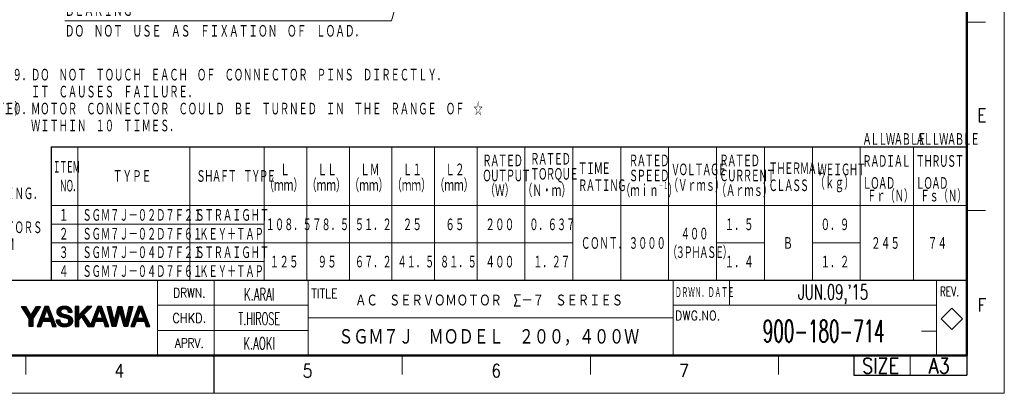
# Model space of a CAD drawing. Header units: millimetres. Extents: x 0 to 594, y 0 to 420.
# Tile 63 of 118: x 224 to 594, y 0 to 140. Entities that reach past the tile are written whole.
import ezdxf

# ---------------------------------------------------------------- set-up
doc = ezdxf.new("R2010")
doc.units = ezdxf.units.MM
doc.header["$LTSCALE"] = 0.257233
doc.layers.add('NoLayerName_001', color=7, linetype='Continuous')
doc.styles.get("Standard").update_dxf_attribs({"font": 'txt', "bigfont": 'extfont2'})

# ---------------------------------------------------------------- blocks, each defined once
blk = doc.blocks.new('DIM_0002')
at = {"color": 3, "linetype": 'Continuous', "lineweight": 13}
for points in [[(116.22, 49.37), (132.82, 41.43), (122.75, 6.36), (0, 6.36)], [(117.89, 47.94), (116.22, 49.37), (118.38, 48.97)]]:
    blk.add_lwpolyline(points, dxfattribs=at)
at = {"color": 3, "linetype": 'Continuous', "lineweight": 13, "width": 0.666667}
for s, height, p in [('ＢＥＡＲＩＮＧ', 4.95, (0, 7.78)), ('ＤＯ\u3000ＮＯＴ\u3000ＵＳＥ\u3000ＡＳ\u3000ＦＩＸＡＴＩＯＮ\u3000ＯＦ\u3000ＬＯＡＤ．', 4.9498, (0, 0))]:
    blk.add_text(s, height=height, dxfattribs=at).set_placement(p)
blk = doc.blocks.new('JZB_0004')
at = {"layer": 'NoLayerName_001', "color": 3, "lineweight": 13}
for s, insert, char_height, attachment_point in [('\\A1;\\W0.6000;K.ARAI', (84.82, 14.64), 3.27, 5), ("\\A1;\\W0.6383;JUN.09,'15", (237.32, 14.64), 4, 5), ('\\A1;\\W0.8333;ＡＣ\u3000ＳＥＲＶＯＭＯＴＯＲ\u3000Σ－７\u3000ＳＥＲＩＥＳ', (110.32, 13.01), 3.27, 4), ('\\A1;\\W0.5714;T.HIROSE', (84.82, 8.14), 3.27, 5), ('\\A1;\\W0.5593;900-180-714', (234.82, 4.89), 5.82, 5), ('\\A1;\\W0.8333;ＳＧＭ７Ｊ\u3000ＭＯＤＥＬ\u3000２００，４００Ｗ', (145.82, 3.26), 4.36, 5), ('\\A1;\\W0.7500;1', (0.82, 1.64), 3.27, 5), ('\\A1;\\W0.6818;√2', (6.82, 1.64), 3.27, 5), ('\\A1;\\W0.6000;K.AOKI', (84.82, 1.64), 3.27, 5)]:
    blk.add_mtext(s, dxfattribs=dict(at, insert=insert, char_height=char_height, attachment_point=attachment_point))

msp = doc.modelspace()

# ---------------------------------------------------------------- linework, layer by layer
at = {"layer": 'NoLayerName_001', "color": 7, "linetype": 'Continuous', "lineweight": 13}
for p, q in [((593.9754, 0), (593.9754, 420.0255)), ((490.7368, 32.9986), (490.7368, 42.4268)), ((574.2398, 31.9874), (570.2398, 27.9874)), ((578.2399, 27.9874), (574.2398, 31.9874)), ((570.2398, 27.9874), (574.2398, 23.9874)), ((574.2398, 23.9874), (578.2399, 27.9874)), ((558.6197, 14.1423), (558.6197, 6.774)), ((593.9754, 0), (0, 0))]:
    msp.add_line(p, q, dxfattribs=at)
at = {"layer": 'NoLayerName_001', "color": 7, "linetype": 'Continuous', "lineweight": 50}
for p, q in [((579.8331, 405.8832), (579.8331, 14.1423)), ((579.8331, 14.1423), (35.3557, 14.1423))]:
    msp.add_line(p, q, dxfattribs=at)
at = {"layer": 'NoLayerName_001', "color": 2, "linetype": 'Continuous', "lineweight": 13}
for p, q in [((579.8331, 139.3014), (586.9043, 139.3014)), ((245.8331, 92.4268), (245.8331, 56.4268)), ((287.8331, 92.4268), (287.8331, 42.4268)), ((315.8331, 92.4268), (315.8331, 42.4268)), ((331.8331, 92.4268), (331.8331, 42.4268)), ((347.8331, 92.4268), (347.8331, 42.4268)), ((363.8331, 92.4268), (363.8331, 42.4268)), ((379.8331, 92.4268), (379.8331, 42.4268)), ((395.8331, 92.4268), (395.8331, 42.4268)), ((413.8331, 92.4268), (413.8331, 42.4268)), ((431.8331, 92.4268), (431.8331, 42.4268)), ((449.8331, 92.4268), (449.8331, 42.4268)), ((467.8331, 92.4268), (467.8331, 42.4268)), ((485.8331, 92.4268), (485.8331, 42.4268)), ((503.8331, 92.4268), (503.8331, 42.4268)), ((521.8331, 92.4268), (521.8331, 42.4268)), ((539.8331, 92.4268), (539.8331, 42.4268)), ((559.8331, 92.4268), (559.8331, 42.4268)), ((245.8331, 75.4268), (245.8331, 42.4268)), ((235.8331, 70.4268), (579.8331, 70.4268)), ((586.9043, 68.59), (579.8331, 68.59)), ((235.8331, 63.4268), (315.8331, 63.4268)), ((235.8331, 56.4268), (431.8331, 56.4268)), ((485.8331, 56.4268), (503.8331, 56.4268)), ((521.8331, 56.4268), (539.8331, 56.4268)), ((235.8331, 49.4268), (315.8331, 49.4268)), ((275.7743, 42.4268), (275.7743, 14.1423)), ((296.9877, 14.1423), (296.9877, 42.4268)), ((332.3434, 14.1423), (332.3434, 42.4268)), ((469.5234, 42.4268), (469.5234, 14.1423)), ((568.5193, 14.1423), (568.5193, 42.4268)), ((568.5193, 42.1297), (568.5193, 14.1423)), ((332.3434, 32.9986), (275.7743, 32.9986)), ((469.5234, 32.9986), (568.5193, 32.9986)), ((469.5234, 28.2845), (332.3434, 28.2845)), ((332.3434, 23.5734), (275.7743, 23.5734)), ((568.5193, 23.2734), (562.8624, 23.2734)), ((226.2763, 14.1423), (226.2763, 7.0711)), ((367.6991, 14.1423), (367.6991, 7.0711)), ((438.4104, 14.1423), (438.4104, 7.0711)), ((509.1218, 14.1423), (509.1218, 7.0711))]:
    msp.add_line(p, q, dxfattribs=at)
at = {"layer": 'NoLayerName_001', "color": 7, "linetype": 'Continuous', "lineweight": 25}
for p, q in [((235.8331, 92.4268), (235.8331, 42.4268)), ((235.8331, 92.4268), (579.8331, 92.4268)), ((35.3557, 42.4268), (579.8331, 42.4268)), ((224.638, 32.527), (226.1547, 32.527)), ((227.5509, 28.0202), (224.638, 32.527)), ((224.6863, 32.4523), (224.7611, 32.527)), ((224.8041, 32.2701), (225.0611, 32.527)), ((224.9219, 32.0878), (225.3611, 32.527)), ((225.0397, 31.9056), (225.6611, 32.527)), ((225.1574, 31.7234), (225.9611, 32.527)), ((225.2752, 31.5412), (226.195, 32.4609)), ((225.393, 31.3589), (226.3085, 32.2745)), ((225.5108, 31.1767), (226.422, 32.088)), ((225.6285, 30.9945), (226.5356, 31.9015)), ((225.7463, 30.8123), (226.6491, 31.7151)), ((225.8641, 30.63), (226.7626, 31.5286)), ((225.9819, 30.4478), (226.8762, 31.3421)), ((226.0997, 30.2656), (226.9897, 31.1557)), ((226.1547, 32.527), (228.1784, 29.2034)), ((226.2174, 30.0834), (227.1032, 30.9692)), ((226.3352, 29.9011), (227.2168, 30.7827)), ((226.453, 29.7189), (227.3303, 30.5962)), ((226.5708, 29.5367), (227.4439, 30.4098)), ((226.6885, 29.3545), (227.5574, 30.2233)), ((226.8063, 29.1722), (227.6709, 30.0368)), ((226.9241, 28.99), (227.7845, 29.8504)), ((227.0419, 28.8078), (227.898, 29.6639)), ((227.3952, 28.2611), (231.6596, 32.5255)), ((227.513, 28.0789), (231.3065, 31.8724)), ((227.5509, 27.8168), (230.777, 31.0429)), ((227.5509, 27.5168), (230.2475, 30.2134)), ((228.1784, 29.2034), (230.2116, 32.5263)), ((228.4005, 29.5664), (231.3597, 32.5257)), ((231.7234, 32.5254), (228.8502, 28.0244)), ((228.8735, 30.3394), (231.0599, 32.5258)), ((229.3464, 31.1123), (230.7601, 32.526)), ((229.8194, 31.8853), (230.4603, 32.5262)), ((230.2116, 32.5263), (231.7234, 32.5254)), ((233.4107, 32.5254), (230.5482, 25.1121)), ((231.6816, 28.0474), (233.6552, 30.0211)), ((231.8703, 28.5361), (233.8194, 30.4853)), ((232.059, 29.0249), (233.9837, 30.9495)), ((232.2477, 29.5136), (234.9239, 32.1897)), ((232.4364, 30.0023), (234.8403, 32.4061)), ((232.6251, 30.491), (234.6596, 32.5255)), ((232.8138, 30.9797), (234.3596, 32.5255)), ((232.9629, 28.064), (234.0891, 31.2476)), ((233.0025, 31.4684), (234.0596, 32.5255)), ((233.1912, 31.9571), (233.7596, 32.5255)), ((233.3799, 32.4458), (233.4596, 32.5254)), ((234.7941, 32.5255), (233.4107, 32.5254)), ((234.0891, 31.2476), (234.1159, 31.2476)), ((234.1159, 31.2476), (235.2375, 28.064)), ((234.1591, 31.125), (235.0075, 31.9733)), ((234.2373, 30.9032), (235.0911, 31.7569)), ((234.3154, 30.6813), (235.1747, 31.5406)), ((234.3936, 30.4595), (235.2583, 31.3242)), ((234.4718, 30.2376), (235.3419, 31.1078)), ((234.5499, 30.0158), (235.4255, 30.8914)), ((234.6281, 29.7939), (235.5091, 30.675)), ((234.7062, 29.5721), (235.5927, 30.4586)), ((234.7844, 29.3502), (235.6763, 30.2422)), ((237.6581, 25.113), (234.7941, 32.5255)), ((234.8625, 29.1284), (235.7599, 30.0258)), ((234.9407, 28.9065), (235.8435, 29.8094)), ((238.0251, 30.4909), (240.2076, 32.6734)), ((238.0403, 30.8061), (239.8367, 32.6025)), ((238.0515, 30.2173), (240.5279, 32.6937)), ((238.1136, 29.9794), (240.8389, 32.7047)), ((238.1345, 31.2003), (239.4041, 32.4699)), ((238.19, 29.7559), (239.3611, 30.927)), ((238.2974, 29.5632), (239.3181, 30.5839)), ((238.4233, 29.3891), (239.3712, 30.337)), ((238.564, 29.2298), (239.4852, 30.151)), ((238.7301, 29.0959), (239.6399, 30.0057)), ((238.9012, 28.967), (239.8269, 29.8927)), ((239.0991, 28.8649), (240.0296, 29.7954)), ((239.2971, 28.7629), (240.249, 29.7148)), ((239.5193, 28.6851), (240.481, 29.6468)), ((239.957, 31.5228), (241.1186, 32.6844)), ((240.3431, 31.609), (241.3893, 32.6551)), ((240.6754, 31.6412), (241.6355, 32.6013)), ((240.967, 31.6328), (241.8676, 32.5334)), ((241.2202, 31.586), (242.0846, 32.4504)), ((241.4528, 31.5186), (242.2909, 32.3567)), ((241.6567, 31.4225), (242.4791, 32.2449)), ((241.8293, 31.2951), (242.6605, 32.1263)), ((241.9808, 31.1466), (242.8211, 31.9869)), ((242.1069, 30.9727), (242.9769, 31.8427)), ((242.192, 30.7578), (243.1094, 31.6752)), ((242.2434, 30.5092), (243.2367, 31.5025)), ((242.364, 30.3298), (243.339, 31.3048)), ((242.6636, 30.3294), (243.4314, 31.0972)), ((242.9632, 30.329), (243.4993, 30.865)), ((243.2628, 30.3285), (243.5441, 30.6098)), ((243.5623, 30.3281), (243.5698, 30.3355)), ((246.124, 32.5256), (244.8237, 32.5256)), ((244.8237, 32.5256), (244.8237, 25.112)), ((244.8237, 32.4895), (244.8598, 32.5256)), ((244.8237, 32.1895), (245.1598, 32.5256)), ((244.8237, 31.8895), (245.4598, 32.5256)), ((244.8237, 31.5895), (245.7598, 32.5256)), ((244.8237, 31.2895), (246.0598, 32.5256)), ((244.8237, 27.9894), (249.3598, 32.5256)), ((244.8237, 27.6894), (249.6598, 32.5256)), ((244.8237, 27.3894), (249.9598, 32.5256)), ((244.8237, 27.0894), (250.2598, 32.5256)), ((244.8237, 26.7894), (250.5598, 32.5256)), ((244.8237, 26.4894), (250.8598, 32.5256)), ((244.8237, 30.9895), (246.124, 32.2898)), ((244.8237, 30.6895), (246.124, 31.9898)), ((244.8237, 30.3895), (246.124, 31.6898)), ((244.8237, 30.0895), (246.124, 31.3898)), ((244.8237, 29.7895), (246.124, 31.0898)), ((244.8237, 29.4895), (246.124, 30.7898)), ((244.8237, 29.1895), (246.124, 30.4898)), ((244.8237, 28.8895), (246.124, 30.1897)), ((244.8237, 28.5894), (246.124, 29.8897)), ((246.124, 29.3208), (246.124, 32.5256)), ((249.3082, 32.5256), (246.124, 29.3208)), ((248.0573, 29.5366), (251.0282, 32.5256)), ((251.0282, 32.5256), (249.3082, 32.5256)), ((253.2521, 32.5254), (250.6674, 25.832)), ((251.3601, 27.6257), (253.3548, 29.6205)), ((251.5488, 28.1145), (253.5191, 30.0848)), ((251.7375, 28.6032), (253.6834, 30.549)), ((251.9262, 29.0919), (253.8476, 31.0133)), ((252.115, 29.5806), (254.7537, 32.2194)), ((252.3037, 30.0694), (254.6701, 32.4358)), ((252.4924, 30.5581), (254.4598, 32.5255)), ((252.6811, 31.0468), (254.1598, 32.5255)), ((252.8041, 28.064), (253.9305, 31.2476)), ((252.8699, 31.5356), (253.8598, 32.5255)), ((253.0586, 32.0243), (253.5598, 32.5255)), ((253.2473, 32.513), (253.2597, 32.5254)), ((254.6354, 32.5255), (253.2521, 32.5254)), ((253.9305, 31.2476), (253.9573, 31.2476)), ((253.9573, 31.2476), (255.0789, 28.064)), ((253.9898, 31.1554), (254.8373, 32.003)), ((254.0679, 30.9336), (254.9209, 31.7866)), ((254.1461, 30.7118), (255.0045, 31.5702)), ((254.2242, 30.4899), (255.0881, 31.3538)), ((254.3024, 30.2681), (255.1717, 31.1374)), ((254.3806, 30.0462), (255.2554, 30.921)), ((254.4587, 29.8244), (255.339, 30.7046)), ((254.5369, 29.6025), (255.4226, 30.4882)), ((254.615, 29.3807), (255.5062, 30.2718)), ((257.4994, 25.113), (254.6354, 32.5255)), ((254.6932, 29.1589), (255.5898, 30.0554)), ((254.7714, 28.937), (255.6734, 29.839)), ((254.8495, 28.7152), (255.757, 29.6227)), ((256.7889, 32.5256), (258.1186, 32.5256)), ((258.7541, 25.1121), (256.7889, 32.5256)), ((256.8038, 32.4695), (256.8599, 32.5256)), ((256.8667, 32.2323), (257.1599, 32.5256)), ((256.9295, 31.9952), (257.4599, 32.5256)), ((256.9924, 31.758), (257.7599, 32.5256)), ((257.0552, 31.5209), (258.0599, 32.5256)), ((257.1181, 31.2838), (258.165, 32.3306)), ((257.181, 31.0466), (258.2226, 32.0883)), ((257.2438, 30.8095), (258.2803, 31.8459)), ((257.3067, 30.5723), (258.3379, 31.6036)), ((257.3696, 30.3352), (258.3956, 31.3612)), ((257.4324, 30.0981), (258.4532, 31.1188)), ((257.4953, 29.8609), (258.5109, 30.8765)), ((257.5581, 29.6238), (258.5685, 30.6341)), ((257.621, 29.3866), (258.6261, 30.3918)), ((257.6839, 29.1495), (258.6838, 30.1494)), ((257.7467, 28.9124), (258.7414, 29.9071)), ((257.8096, 28.6752), (258.7991, 29.6647)), ((258.1186, 32.5256), (259.4667, 26.8577)), ((259.4884, 26.8577), (260.9669, 32.5256)), ((259.8753, 28.3409), (261.3598, 29.8254)), ((259.9812, 28.7468), (261.47, 30.2356)), ((260.0871, 29.1527), (261.5802, 30.6459)), ((261.6168, 30.782), (260.0936, 25.1121)), ((260.1929, 29.5585), (262.4689, 31.8346)), ((260.2988, 29.9644), (262.4071, 32.0727)), ((260.4047, 30.3703), (262.3452, 32.3108)), ((260.5105, 30.7762), (262.26, 32.5256)), ((260.6164, 31.182), (261.96, 32.5256)), ((260.7223, 31.5879), (261.66, 32.5256)), ((260.8282, 31.9938), (261.36, 32.5256)), ((260.934, 32.3997), (261.06, 32.5256)), ((260.9669, 32.5256), (262.2893, 32.5256)), ((261.6385, 30.782), (261.6168, 30.782)), ((263.1434, 25.1121), (261.6385, 30.782)), ((261.6548, 30.7204), (262.5308, 31.5965)), ((261.7177, 30.4833), (262.5927, 31.3583)), ((261.7807, 30.2463), (262.6546, 31.1202)), ((261.8436, 30.0092), (262.7165, 30.8821)), ((261.9065, 29.7721), (262.7784, 30.644)), ((261.9695, 29.535), (262.8403, 30.4059)), ((262.0324, 29.298), (262.9022, 30.1678)), ((262.0953, 29.0609), (262.9641, 29.9297)), ((262.1582, 28.8238), (263.026, 29.6916)), ((262.2893, 32.5256), (263.7627, 26.8577)), ((263.7892, 26.8594), (265.1337, 32.5256)), ((264.0677, 28.0333), (265.7055, 29.671)), ((264.1611, 28.4266), (265.8145, 30.0801)), ((264.2544, 28.82), (265.9236, 30.4892)), ((264.3477, 29.2133), (266.0327, 30.8982)), ((264.4411, 29.6066), (266.1417, 31.3073)), ((266.4665, 32.5256), (264.49, 25.1121)), ((264.5344, 30), (266.2508, 31.7164)), ((264.6277, 30.3933), (266.3598, 32.1254)), ((264.7211, 30.7867), (266.46, 32.5256)), ((264.8144, 31.18), (266.16, 32.5256)), ((264.9078, 31.5733), (265.86, 32.5256)), ((265.0011, 31.9667), (265.56, 32.5256)), ((265.0944, 32.36), (265.26, 32.5256)), ((265.1337, 32.5256), (266.4665, 32.5256)), ((268.6058, 32.5254), (265.7433, 25.1121)), ((266.7476, 27.7131), (268.7379, 29.7035)), ((266.9363, 28.2018), (268.9022, 30.1677)), ((267.125, 28.6905), (269.0664, 30.6319)), ((267.3137, 29.1792), (269.2306, 31.0962)), ((267.5024, 29.6679), (270.0926, 32.2581)), ((267.6911, 30.1567), (270.009, 32.4745)), ((267.8798, 30.6454), (269.76, 32.5255)), ((268.0685, 31.1341), (269.4599, 32.5255)), ((268.1579, 28.064), (269.2842, 31.2476)), ((268.2572, 31.6228), (269.1599, 32.5255)), ((268.4459, 32.1115), (268.8599, 32.5255)), ((269.9892, 32.5255), (268.6058, 32.5254)), ((269.2842, 31.2476), (269.3111, 31.2476)), ((269.3111, 31.2476), (270.4326, 28.064)), ((269.3296, 31.1951), (270.1762, 32.0417)), ((269.4077, 30.9733), (270.2598, 31.8253)), ((269.4859, 30.7514), (270.3434, 31.6089)), ((269.5641, 30.5296), (270.427, 31.3925)), ((269.6422, 30.3077), (270.5106, 31.1761)), ((269.7204, 30.0859), (270.5942, 30.9597)), ((269.7985, 29.864), (270.6778, 30.7433)), ((269.8767, 29.6422), (270.7614, 30.5269)), ((269.9548, 29.4203), (270.845, 30.3105)), ((272.8531, 25.113), (269.9892, 32.5255)), ((270.033, 29.1985), (270.9286, 30.0941)), ((270.1111, 28.9766), (271.0122, 29.8777)), ((270.1893, 28.7548), (271.0958, 29.6613)), ((227.1597, 28.6256), (228.0115, 29.4774)), ((227.2774, 28.4433), (228.1251, 29.291)), ((227.5509, 27.2168), (229.718, 29.3839)), ((227.5509, 26.9168), (229.1885, 28.5544)), ((227.5509, 25.112), (227.5509, 28.0202)), ((227.5509, 26.6168), (228.8502, 27.9161)), ((227.5509, 26.3168), (228.8502, 27.6161)), ((227.5509, 26.0168), (228.8502, 27.3161)), ((227.5509, 25.7168), (228.8502, 27.0161)), ((227.5509, 25.4168), (228.8502, 26.7161)), ((227.5509, 25.1168), (228.8502, 26.4161)), ((227.8461, 25.112), (228.8502, 26.1161)), ((228.8502, 28.0244), (228.8502, 25.112)), ((230.5493, 25.1152), (233.4982, 28.064)), ((230.738, 25.6039), (233.1982, 28.064)), ((230.8463, 25.1121), (232.5056, 26.7714)), ((230.9267, 26.0926), (232.9983, 28.1642)), ((231.1154, 26.5813), (233.1626, 28.6284)), ((231.1463, 25.1121), (232.3414, 26.3073)), ((231.3042, 27.07), (233.3268, 29.0926)), ((231.4929, 27.5587), (233.491, 29.5569)), ((231.9187, 25.1121), (232.6086, 27.0625)), ((232.6086, 27.0625), (235.5904, 27.0625)), ((232.7967, 27.0625), (233.7982, 28.064)), ((235.2375, 28.064), (232.9629, 28.064)), ((233.0967, 27.0625), (234.0982, 28.064)), ((233.3967, 27.0625), (234.3982, 28.064)), ((233.6967, 27.0625), (234.6982, 28.064)), ((233.9967, 27.0625), (234.9982, 28.064)), ((234.2967, 27.0625), (236.178, 28.9438)), ((234.5967, 27.0625), (236.2616, 28.7274)), ((234.8967, 27.0625), (236.3452, 28.511)), ((235.0189, 28.6847), (235.9272, 29.593)), ((235.097, 28.4628), (236.0108, 29.3766)), ((235.1752, 28.241), (236.0944, 29.1602)), ((235.1967, 27.0625), (236.4288, 28.2946)), ((235.4967, 27.0625), (236.5124, 28.0782)), ((235.5904, 27.0625), (236.2771, 25.113)), ((235.6441, 26.9099), (236.596, 27.8618)), ((235.7223, 26.6881), (236.6796, 27.6454)), ((235.8004, 26.4662), (236.7632, 27.429)), ((235.8786, 26.2444), (236.8468, 27.2127)), ((235.9567, 26.0225), (236.9305, 26.9963)), ((236.0349, 25.8007), (237.0141, 26.7799)), ((236.113, 25.5788), (237.0977, 26.5635)), ((236.1912, 25.357), (237.1813, 26.3471)), ((236.2693, 25.1351), (237.2649, 26.1307)), ((236.5472, 25.113), (237.3485, 25.9143)), ((237.7327, 27.4985), (237.8201, 27.5859)), ((237.7614, 27.2272), (238.1201, 27.5859)), ((237.7998, 26.9656), (238.4201, 27.5859)), ((237.8701, 26.7359), (238.7201, 27.5859)), ((237.9443, 26.5101), (239.0201, 27.5859)), ((238.0492, 26.315), (239.057, 27.3228)), ((238.1547, 26.1205), (239.103, 27.0688)), ((238.2884, 25.9542), (239.1848, 26.8505)), ((238.4222, 25.788), (239.3001, 26.6659)), ((238.5827, 25.6485), (239.4352, 26.501)), ((238.744, 25.5097), (239.5879, 26.3537)), ((238.9299, 25.3957), (239.776, 26.2418)), ((239.1188, 25.2846), (239.9797, 26.1455)), ((239.3302, 25.1959), (240.2052, 26.071)), ((239.5478, 25.1136), (240.4634, 26.0292)), ((239.7415, 28.6073), (240.7193, 29.5851)), ((239.785, 25.0507), (240.7357, 26.0014)), ((239.9786, 28.5444), (240.9599, 29.5257)), ((240.0333, 24.9991), (241.0529, 26.0186)), ((240.2204, 28.4862), (241.2011, 29.4669)), ((240.2976, 24.9633), (241.3845, 26.0502)), ((240.4631, 28.4289), (241.4403, 29.4061)), ((240.5795, 24.9453), (241.7965, 26.1623)), ((240.712, 28.3778), (241.6775, 29.3432)), ((240.8693, 24.935), (243.6978, 27.7636)), ((240.9548, 28.3206), (241.9147, 29.2804)), ((241.1948, 24.9605), (243.7455, 27.5112)), ((241.1951, 28.2609), (242.1401, 29.2059)), ((241.434, 28.1998), (242.3592, 29.125)), ((241.5327, 24.9985), (243.7694, 27.2352)), ((241.6521, 28.1179), (242.5705, 29.0363)), ((241.8695, 28.0352), (242.7659, 28.9317)), ((241.9126, 25.0783), (243.757, 26.9227)), ((242.0565, 27.9223), (242.9532, 28.819)), ((242.2235, 27.7893), (243.1216, 28.6873)), ((242.3573, 27.623), (243.2762, 28.542)), ((242.3629, 25.2287), (243.6671, 26.5328)), ((242.4025, 26.7682), (243.6305, 27.9962)), ((242.4427, 27.4084), (243.4147, 28.3804)), ((242.4664, 27.1321), (243.5285, 28.1943)), ((244.8237, 28.2894), (246.124, 29.5897)), ((244.8237, 26.1894), (246.124, 27.4897)), ((244.8237, 25.8894), (246.124, 27.1897)), ((244.8237, 25.5894), (246.124, 26.8897)), ((244.8237, 25.2894), (246.124, 26.5897)), ((244.9463, 25.112), (246.124, 26.2897)), ((245.2463, 25.112), (246.124, 25.9897)), ((246.124, 27.5914), (247.1738, 28.6476)), ((246.124, 25.112), (246.124, 27.5914)), ((247.1738, 28.6476), (249.6108, 25.1121)), ((247.2179, 28.5836), (248.1042, 29.4699)), ((247.3403, 28.406), (248.2282, 29.294)), ((247.4627, 28.2285), (248.3522, 29.118)), ((247.5852, 28.0509), (248.4762, 28.942)), ((247.7076, 27.8733), (248.6002, 28.766)), ((247.83, 27.6957), (248.7242, 28.59)), ((247.9524, 27.5181), (248.8483, 28.414)), ((250.6674, 25.832), (248.0573, 29.5366)), ((248.0748, 27.3405), (248.9723, 28.238)), ((248.1972, 27.1629), (249.0963, 28.062)), ((248.3196, 26.9853), (249.2203, 27.886)), ((248.442, 26.8077), (249.3443, 27.71)), ((248.5644, 26.6301), (249.4683, 27.534)), ((248.6869, 26.4525), (249.5923, 27.358)), ((248.8093, 26.2749), (249.7163, 27.182)), ((248.9317, 26.0974), (249.8403, 27.006)), ((249.0541, 25.9198), (249.9643, 26.83)), ((249.1765, 25.7422), (250.0883, 26.654)), ((249.2989, 25.5646), (250.2123, 26.478)), ((249.4213, 25.387), (250.3363, 26.302)), ((249.5437, 25.2094), (250.4603, 26.126)), ((249.7465, 25.1121), (250.5843, 25.95)), ((250.0465, 25.1121), (252.9984, 28.064)), ((250.3465, 25.1121), (253.2984, 28.064)), ((250.6465, 25.1121), (252.3696, 26.8352)), ((250.7939, 26.1596), (252.862, 28.2277)), ((250.9465, 25.1121), (252.2053, 26.371)), ((250.9826, 26.6483), (253.0263, 28.692)), ((251.1713, 27.137), (253.1906, 29.1562)), ((251.2465, 25.1121), (252.0411, 25.9067)), ((251.76, 25.1121), (252.45, 27.0625)), ((252.45, 27.0625), (255.4317, 27.0625)), ((252.5969, 27.0625), (253.5984, 28.064)), ((255.0789, 28.064), (252.8041, 28.064)), ((252.8969, 27.0625), (253.8984, 28.064)), ((253.1969, 27.0625), (254.1984, 28.064)), ((253.4969, 27.0625), (254.4984, 28.064)), ((253.7969, 27.0625), (254.7984, 28.064)), ((254.0969, 27.0625), (256.0078, 28.9735)), ((254.3969, 27.0625), (256.0914, 28.7571)), ((254.6969, 27.0625), (256.1751, 28.5407)), ((254.9277, 28.4933), (255.8406, 29.4063)), ((254.9969, 27.0625), (256.2587, 28.3243)), ((255.0059, 28.2715), (255.9242, 29.1899)), ((255.2969, 27.0625), (256.3423, 28.1079)), ((255.4317, 27.0625), (256.1185, 25.113)), ((255.4748, 26.9404), (256.4259, 27.8915)), ((255.5529, 26.7185), (256.5095, 27.6751)), ((255.6311, 26.4967), (256.5931, 27.4587)), ((255.7092, 26.2748), (256.6767, 27.2423)), ((255.7874, 26.053), (256.7603, 27.0259)), ((255.8655, 25.8311), (256.8439, 26.8095)), ((255.9437, 25.6093), (256.9275, 26.5931)), ((256.0218, 25.3874), (257.0111, 26.3768)), ((256.1, 25.1656), (257.0948, 26.1604)), ((256.3474, 25.113), (257.1784, 25.944)), ((257.8725, 28.4381), (258.8567, 29.4223)), ((257.9353, 28.2009), (258.9144, 29.18)), ((257.9982, 27.9638), (258.972, 28.9376)), ((258.0611, 27.7267), (259.0297, 28.6953)), ((258.1239, 27.4895), (259.0873, 28.4529)), ((258.1868, 27.2524), (259.1449, 28.2105)), ((258.2496, 27.0152), (259.2026, 27.9682)), ((258.3125, 26.7781), (259.2602, 27.7258)), ((258.3754, 26.541), (259.3179, 27.4835)), ((258.4382, 26.3038), (259.3755, 27.2411)), ((258.5011, 26.0667), (259.4332, 26.9988)), ((258.564, 25.8295), (260.9191, 28.1846)), ((258.6268, 25.5924), (260.8089, 27.7744)), ((258.6897, 25.3553), (260.6987, 27.3642)), ((258.7525, 25.1181), (260.5885, 26.954)), ((259.0466, 25.1121), (260.4783, 26.5438)), ((259.3466, 25.1121), (260.3681, 26.1336)), ((259.4667, 26.8577), (259.4884, 26.8577)), ((259.5577, 27.1233), (261.0293, 28.5948)), ((259.6636, 27.5292), (261.1395, 29.005)), ((259.7694, 27.935), (261.2497, 29.4152)), ((262.2212, 28.5867), (263.0879, 29.4535)), ((262.2841, 28.3497), (263.1498, 29.2154)), ((262.347, 28.1126), (263.2117, 28.9773)), ((262.4099, 27.8755), (263.2736, 28.7392)), ((262.4729, 27.6384), (263.3355, 28.5011)), ((262.5358, 27.4013), (263.3974, 28.263)), ((262.5987, 27.1643), (263.4593, 28.0249)), ((262.6616, 26.9272), (263.5212, 27.7868)), ((262.7246, 26.6901), (263.5831, 27.5487)), ((262.7875, 26.453), (263.645, 27.3106)), ((262.8504, 26.216), (263.7069, 27.0725)), ((262.9133, 25.9789), (265.3783, 28.4438)), ((262.9763, 25.7418), (265.2692, 28.0348)), ((263.0392, 25.5047), (265.1602, 27.6257)), ((263.1021, 25.2677), (265.0511, 27.2167)), ((263.2466, 25.1121), (264.9421, 26.8076)), ((263.5466, 25.1121), (264.833, 26.3985)), ((263.7627, 26.8577), (263.7892, 26.8594)), ((263.8466, 25.1121), (264.7239, 25.9895)), ((263.8811, 27.2466), (265.4874, 28.8529)), ((263.9744, 27.6399), (265.5964, 29.262)), ((265.804, 25.2696), (268.5985, 28.064)), ((265.9466, 25.1121), (267.7526, 26.9181)), ((265.9928, 25.7583), (268.2985, 28.064)), ((266.1815, 26.247), (268.2452, 28.3107)), ((266.2466, 25.1121), (267.5883, 26.4538)), ((266.3702, 26.7357), (268.4095, 28.775)), ((266.5466, 25.1121), (267.4241, 25.9896)), ((266.5589, 27.2244), (268.5737, 29.2392)), ((267.1136, 25.1121), (267.8037, 27.0625)), ((267.8037, 27.0625), (270.7854, 27.0625)), ((267.897, 27.0625), (268.8985, 28.064)), ((270.4326, 28.064), (268.1579, 28.064)), ((268.197, 27.0625), (269.1985, 28.064)), ((268.497, 27.0625), (269.4985, 28.064)), ((268.797, 27.0625), (269.7985, 28.064)), ((269.097, 27.0625), (270.0986, 28.064)), ((269.397, 27.0625), (270.3986, 28.064)), ((269.697, 27.0625), (271.4303, 28.7957)), ((269.997, 27.0625), (271.5139, 28.5794)), ((270.2674, 28.5329), (271.1794, 29.4449)), ((270.297, 27.0625), (271.5975, 28.363)), ((270.3456, 28.3111), (271.263, 29.2285)), ((270.4237, 28.0892), (271.3467, 29.0121)), ((270.597, 27.0625), (271.6811, 28.1466)), ((270.7854, 27.0625), (271.4723, 25.113)), ((270.8145, 26.98), (271.7647, 27.9302)), ((270.8927, 26.7581), (271.8483, 27.7138)), ((270.9708, 26.5363), (271.9319, 27.4974)), ((271.049, 26.3145), (272.0155, 27.281)), ((271.1272, 26.0926), (272.0991, 27.0646)), ((271.2053, 25.8708), (272.1827, 26.8482)), ((271.2835, 25.6489), (272.2663, 26.6318)), ((271.3617, 25.4271), (272.3499, 26.4154)), ((271.4398, 25.2053), (272.4335, 26.199)), ((271.6476, 25.113), (272.5171, 25.9826)), ((228.8502, 25.112), (227.5509, 25.112)), ((228.1461, 25.112), (228.8502, 25.8161)), ((228.4461, 25.112), (228.8502, 25.5161)), ((228.7461, 25.112), (228.8502, 25.2161)), ((230.5482, 25.1121), (231.9187, 25.1121)), ((231.4463, 25.1121), (232.1772, 25.8431)), ((231.7463, 25.1121), (232.013, 25.3789)), ((236.2771, 25.113), (237.6581, 25.113)), ((236.8472, 25.113), (237.4321, 25.6979)), ((237.1472, 25.113), (237.5157, 25.4815)), ((237.4472, 25.113), (237.5993, 25.2651)), ((243.1359, 25.7016), (243.2466, 25.8123)), ((244.8237, 25.112), (246.124, 25.112)), ((245.5463, 25.112), (246.124, 25.6897)), ((245.8463, 25.112), (246.124, 25.3897)), ((249.6108, 25.1121), (251.76, 25.1121)), ((251.5465, 25.1121), (251.8768, 25.4425)), ((256.1185, 25.113), (257.4994, 25.113)), ((256.6474, 25.113), (257.262, 25.7276)), ((256.9474, 25.113), (257.3456, 25.5112)), ((257.2474, 25.113), (257.4292, 25.2948)), ((260.0936, 25.1121), (258.7541, 25.1121)), ((259.6466, 25.1121), (260.2579, 25.7234)), ((259.9466, 25.1121), (260.1477, 25.3132)), ((264.49, 25.1121), (263.1434, 25.1121)), ((264.1466, 25.1121), (264.6149, 25.5804)), ((264.4466, 25.1121), (264.5058, 25.1713)), ((265.7433, 25.1121), (267.1136, 25.1121)), ((266.8466, 25.1121), (267.2598, 25.5253)), ((271.4723, 25.113), (272.8531, 25.113)), ((271.9476, 25.113), (272.6007, 25.7662)), ((272.2476, 25.113), (272.6843, 25.5498)), ((272.5476, 25.113), (272.768, 25.3334)), ((272.8476, 25.113), (272.8516, 25.117)), ((296.9877, 0), (296.9877, 14.1423)), ((537.4063, 14.1423), (537.4063, 6.774)), ((579.8331, 14.1423), (579.8331, 7.0711)), ((579.8331, 13.8451), (579.8331, 6.774)), ((579.8331, 13.8451), (579.8331, 6.774)), ((537.4063, 6.774), (579.8331, 6.774))]:
    msp.add_line(p, q, dxfattribs=at)
for points in [[(238.0324, 26.3255), (237.971, 26.4495), (237.9162, 26.578), (237.8681, 26.7106), (237.8268, 26.8472), (237.7927, 26.9875), (237.7657, 27.1313), (237.7462, 27.2781), (237.7343, 27.4275), (237.73, 27.5791), (237.73, 27.5859), (239.0312, 27.5859), (239.0351, 27.457), (239.0464, 27.3342), (239.0649, 27.2174), (239.0903, 27.1063), (239.1056, 27.0528), (239.1224, 27.0007), (239.161, 26.9006), (239.2058, 26.8058), (239.2569, 26.7161), (239.314, 26.6314), (239.3773, 26.5515), (239.4467, 26.4765), (239.5223, 26.4064), (239.6041, 26.3411), (239.6922, 26.2809), (239.7867, 26.2257), (239.8876, 26.1759), (239.9949, 26.1317), (240.1087, 26.0933), (240.2288, 26.0612), (240.3551, 26.0355), (240.4873, 26.0166), (240.6251, 26.0049), (240.7681, 26.0007), (240.7752, 26.0007), (240.9661, 26.0044), (241.1401, 26.0153), (241.2986, 26.0326), (241.4427, 26.0558), (241.5735, 26.0844), (241.692, 26.118), (241.7993, 26.1562), (241.8962, 26.1987), (241.9836, 26.2453), (242.024, 26.2702), (242.0623, 26.296), (242.1327, 26.3504), (242.1954, 26.4086), (242.2509, 26.4706), (242.2999, 26.5368), (242.3425, 26.6074), (242.379, 26.6828), (242.4095, 26.7635), (242.4341, 26.8502), (242.4525, 26.9437), (242.4647, 27.0448), (242.4703, 27.1548), (242.4707, 27.1905), (242.467, 27.2829), (242.4564, 27.3676), (242.439, 27.4462), (242.4151, 27.5196), (242.3843, 27.5889), (242.3663, 27.6223), (242.3465, 27.6549), (242.3012, 27.7177), (242.248, 27.778), (242.1858, 27.8364), (242.1135, 27.8933), (242.0297, 27.9491), (241.9327, 28.0041), (241.8203, 28.0586), (241.6899, 28.1129), (241.5385, 28.1673), (241.3622, 28.2221), (241.156, 28.2779), (240.9135, 28.3352), (240.7845, 28.3629), (240.5335, 28.4144), (240.2514, 28.474), (240.0192, 28.5285), (239.8147, 28.5829), (239.6303, 28.639), (239.4621, 28.6973), (239.3078, 28.7583), (239.1659, 28.822), (239.0351, 28.8887), (238.9146, 28.9584), (238.8035, 29.0311), (238.7013, 29.1068), (238.6073, 29.1857), (238.5212, 29.2678), (238.4424, 29.3533), (238.3708, 29.4424), (238.306, 29.5352), (238.2478, 29.6321), (238.1961, 29.7332), (238.1509, 29.8389), (238.1122, 29.9495), (238.08, 30.0654), (238.0545, 30.1869), (238.0359, 30.3146), (238.0245, 30.4487), (238.0207, 30.5894)], [(238.0207, 30.5894), (238.0233, 30.6765), (238.0339, 30.7906), (238.0526, 30.9093), (238.0793, 31.0296), (238.1136, 31.1495), (238.1553, 31.2677), (238.204, 31.3831), (238.2594, 31.4951), (238.3213, 31.6032), (238.3896, 31.7071), (238.4642, 31.8065), (238.5449, 31.9015), (238.6317, 31.9917), (238.7248, 32.0773), (238.824, 32.158), (238.9297, 32.2339), (239.0418, 32.3048), (239.1607, 32.3706), (239.2864, 32.4313), (239.4193, 32.4865), (239.5596, 32.5363), (239.7077, 32.5803), (239.8637, 32.6184), (240.028, 32.6502), (240.201, 32.6756), (240.3829, 32.6941), (240.5742, 32.7055), (240.7752, 32.7094), (240.9497, 32.7055), (241.1206, 32.6939), (241.2875, 32.6747), (241.4502, 32.6482), (241.5311, 32.632), (241.6869, 32.5947), (241.8378, 32.5506), (241.9836, 32.4999), (242.1241, 32.4427), (242.259, 32.3795), (242.3881, 32.3103), (242.5113, 32.2355), (242.6283, 32.1554), (242.739, 32.07), (242.8432, 31.9799), (242.9409, 31.8851), (243.0319, 31.7859), (243.1161, 31.6826), (243.1934, 31.5753), (243.2638, 31.4644), (243.3271, 31.35), (243.3832, 31.2322), (243.4322, 31.1113), (243.474, 30.9874), (243.5083, 30.8607), (243.5353, 30.7313), (243.5547, 30.5993), (243.5664, 30.4649), (243.5705, 30.3281), (242.2638, 30.33), (242.2601, 30.441), (242.2488, 30.5474), (242.2404, 30.5988), (242.2302, 30.649), (242.2045, 30.7459), (242.1721, 30.8383), (242.133, 30.9261), (242.0874, 31.0095), (242.0353, 31.0885), (241.9767, 31.163), (241.9118, 31.233), (241.8405, 31.2983), (241.7628, 31.3589), (241.6787, 31.4145), (241.5882, 31.4649), (241.4916, 31.5097), (241.3888, 31.5486), (241.2801, 31.5814), (241.1659, 31.6076), (241.0463, 31.6268), (240.922, 31.6389), (240.7934, 31.6434), (240.7829, 31.6434), (240.6204, 31.6404), (240.4586, 31.6304), (240.3132, 31.6142), (240.1826, 31.5924), (240.0654, 31.5653), (239.9602, 31.5335), (239.8659, 31.4973), (239.7813, 31.4569), (239.7056, 31.4124), (239.6379, 31.3638), (239.5774, 31.311), (239.5498, 31.283), (239.5237, 31.2538), (239.4766, 31.1921), (239.4357, 31.1255), (239.4007, 31.0537), (239.3716, 30.976), (239.3484, 30.8915), (239.3314, 30.7996), (239.3208, 30.6993), (239.3171, 30.5894), (239.321, 30.5157), (239.3324, 30.4451), (239.3511, 30.3774), (239.3772, 30.3121), (239.4107, 30.2488), (239.4521, 30.1873), (239.5018, 30.1272), (239.5604, 30.0686), (239.6286, 30.0112), (239.7071, 29.9552), (239.7969, 29.9005), (239.8988, 29.8474), (240.0137, 29.796), (240.1427, 29.7464), (240.2869, 29.6986), (240.4483, 29.6525), (240.6326, 29.606), (240.633, 29.6059), (240.7752, 29.5707), (241.0069, 29.5122), (241.1903, 29.4685), (241.5168, 29.3902), (241.7673, 29.3253), (241.9812, 29.2635), (242.1707, 29.202), (242.3415, 29.1394), (242.4968, 29.0749), (242.6388, 29.0083), (242.769, 28.9392), (242.8886, 28.8675), (242.9986, 28.793), (243.0996, 28.7156), (243.1924, 28.6351), (243.2775, 28.5514), (243.3553, 28.4642), (243.426, 28.3733), (243.4901, 28.2785), (243.5477, 28.1795), (243.5989, 28.0759), (243.6438, 27.9673), (243.6823, 27.8535), (243.7143, 27.734), (243.7396, 27.6082), (243.7581, 27.476), (243.7695, 27.3369), (243.7733, 27.1905), (243.7694, 27.0507), (243.7646, 26.9827), (243.7579, 26.9161), (243.7391, 26.7867), (243.7132, 26.6621), (243.6803, 26.5421), (243.6405, 26.4266), (243.594, 26.3152), (243.5407, 26.2079), (243.4807, 26.1043), (243.4137, 26.0045), (243.3399, 25.9084), (243.259, 25.8157), (243.1708, 25.7267), (243.0752, 25.6412), (242.972, 25.5594), (242.861, 25.4814), (242.7421, 25.4073), (242.615, 25.3373), (242.4798, 25.2717), (242.3364, 25.2108), (242.1848, 25.1549), (242.0253, 25.1044), (241.8582, 25.0596), (241.6841, 25.021), (241.5036, 24.9889), (241.3178, 24.9637), (241.1281, 24.9458), (240.936, 24.9355), (240.7752, 24.9328), (240.577, 24.9366), (240.3864, 24.9481), (240.2032, 24.9668), (240.0273, 24.9926), (239.8584, 25.0251), (239.6964, 25.0643), (239.5413, 25.1097), (239.3929, 25.1613), (239.251, 25.2188), (239.1157, 25.2821), (238.9866, 25.3509), (238.8638, 25.4253), (238.7471, 25.5051), (238.6365, 25.5901), (238.532, 25.6803), (238.4335, 25.7755), (238.341, 25.8758), (238.2546, 25.9811), (238.1743, 26.0911), (238.1002, 26.206), (238.0324, 26.3255)]]:
    msp.add_lwpolyline(points, dxfattribs=at)

# ---------------------------------------------------------------- block references
at = {"layer": 'NoLayerName_001', "color": 3, "linetype": 'Continuous', "lineweight": 13}
msp.add_blockref('DIM_0002', (240.9112, 133.351), dxfattribs=at)
at = {"layer": 'NoLayerName_001', "xscale": 1.414227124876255, "yscale": 1.414227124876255, "zscale": 1.414227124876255}
msp.add_blockref('JZB_0004', (194.0072, 16.4262), dxfattribs=at)

# ---------------------------------------------------------------- texts
at = {"layer": 'NoLayerName_001', "color": 3, "lineweight": 13, "char_height": 4.949795, "attachment_point": 7}
for s, insert, line_spacing_factor in [('\\A1;\\W0.5000;\\LＮＯＴＥＳ\\l\\P\u3000１．ＡＬＬ\u3000ＤＩＭＥＮＳＩＯＮＳ\u3000ＡＲＥ\u3000ＩＮ\u3000ＭＩＬＬＩＭＥＴＥＲＳ．\\P\u3000２．ＭＯＴＯＲ\u3000ＳＰＥＣＩＦＩＣＡＴＩＯＮＳ\u3000\u3000：９００－１７２－６０３\\P\u3000３．ＥＮＣＯＤＥＲ\u3000ＳＰＥＣＩＦＩＣＡＴＩＯＮＳ：９００－１７２－５０１（２４ＢＩＴ\u3000ＡＢＳＯＬＵＴＥ）\\P\u3000４．ＶＩＢＲＡＴＩＯＮ：１５μｍ\u3000ＯＲ\u3000ＢＥＬＯＷ\u3000ＡＴ\u3000ＲＡＴＥＤ\u3000ＳＰＥＥＤ．\\P\u3000５．ＭＯＴＯＲ\u3000ＣＡＢＬＥ\u3000ＡＮＤ\u3000ＥＮＣＯＤＥＲ\u3000ＣＡＢＬＥ\u3000ＡＲＥ\u3000ＯＰＴＩＯＮＡＬ．\\P\u3000６．ＲＥＡＤ\u3000ＡＮＤ\u3000ＵＮＤＥＲＳＴＡＮＤ\u3000ＤＯＣＵＭＥＮＴ\u3000ＰＡＣＫＥＤ\u3000ＷＩＴＨ\u3000ＭＯＴＯＲ\\P\u3000\u3000\u3000（ＳＡＦＥＴＹ\u3000ＰＲＥＣＡＵＴＩＯＮＳ），ＡＮＤ\u3000ＢＥ\u3000ＣＡＲＥＦＵＬ\u3000ＵＳＩＮＧ\u3000ＭＯＴＯＲ．\\P\u3000７．ＤＥＧＲＥＥＳ\u3000ＯＦ\u3000ＰＲＯＴＥＣＴＩＯＮ：ＩＰ６７\u3000ＥＸＣＥＰＴ\u3000ＦＯＲ\u3000ＳＨＡＦＴ\u3000ＯＰＥＮＩＮＧ．\\P\u3000\u3000\u3000ＭＵＳＴ\u3000ＵＳＥ\u3000ＳＰＥＣＩＦＩＥＤ\u3000ＣＯＮＮＥＣＴＯＲＳ\u3000ＦＯＲ\u3000ＭＯＴＯＲ．\\P\u3000８．ＡＴ\u3000ＴＨＥ\u3000ＴＩＭＥ\u3000ＯＦ\u3000ＤＥＬＩＶＥＲＹ\u3000ＯＦ\u3000ＭＯＴＯＲ，\u3000ＥＡＣＨ\u3000ＯＦ\u3000ＣＯＮＮＥＣＴＯＲＳ\\P\u3000\u3000\u3000ＡＲＥ\u3000ＡＴＴＡＣＨＥＤ\u3000ＰＲＯＴＥＣＴＩＶＥ\u3000ＰＡＲＴＳ．\u3000ＰＬＥＡＳＥ\u3000ＲＥＭＯＶＥ\u3000ＴＨＥＭ\\P\u3000\u3000\u3000ＢＥＦＯＲＥ\u3000ＡＴＴＡＣＨＩＮＧ\u3000ＣＡＢＬＥＳ．', (41.8632, 46.9019), 0.771429), ('\\A1;\\W0.5000;\u3000９．ＤＯ\u3000ＮＯＴ\u3000ＴＯＵＣＨ\u3000ＥＡＣＨ\u3000ＯＦ\u3000ＣＯＮＮＥＣＴＯＲ\u3000ＰＩＮＳ\u3000ＤＩＲＥＣＴＬＹ．\\P\u3000\u3000\u3000ＩＴ\u3000ＣＡＵＳＥＳ\u3000ＦＡＩＬＵＲＥ．\\P１０．ＭＯＴＯＲ\u3000ＣＯＮＮＥＣＴＯＲ\u3000ＣＯＵＬＤ\u3000ＢＥ\u3000ＴＵＲＮＥＤ\u3000ＩＮ\u3000ＴＨＥ\u3000ＲＡＮＧＥ\u3000ＯＦ\u3000☆\\P\u3000\u3000\u3000ＷＩＴＨＩＮ\u3000１０\u3000ＴＩＭＥＳ．', (217.8147, 97.8141), 0.771429), ('\\A1;\\W0.5000;\\T0.7500;ＲＡＴＥＤ\\PＯＵＴＰＵＴ', (397.8288, 79.0632), 0.685714), ('\\A1;\\W0.5000;\\T0.7500;ＲＡＴＥＤ\\PＴＯＲＱＵＥ', (415.8288, 79.0632), 0.685714), ('\\A1;\\W0.5000;\\T0.7500;ＲＡＴＥＤ\\PＳＰＥＥＤ', (452.8934, 79.0632), 0.685714), ('\\A1;\\W0.5000;\\T0.7500;ＲＡＴＥＤ\\PＣＵＲＲＥＮＴ', (486.8934, 79.0632), 0.685714), ('\\A1;\\W0.4167;\\T0.8000;ＩＴＥＭ\\P\u3000ＮＯ．', (236.4378, 75.2491), 0.857143), ('\\A1;\\W0.5000;\\T0.7500;ＴＩＭＥ\\PＲＡＴＩＮＧ', (433.7797, 75.4061), 0.771429), ('\\A1;\\W0.5000;\\T0.7500;ＴＨＥＲＭＡＬ\\PＣＬＡＳＳ', (505.3509, 75.4061), 0.771429)]:
    msp.add_mtext(s, dxfattribs=dict(at, insert=insert, line_spacing_factor=line_spacing_factor))
at = {"layer": 'NoLayerName_001', "color": 2, "lineweight": 13}
for s, insert, char_height, attachment_point in [('\\A1;\\W0.8600;E', (583.8187, 101.9021), 4.949795, 7), ('\\A1;\\W0.8191;DRWN.', (287.6948, 35.9175), 3.535568, 8), ('\\A1;\\W0.8600;TITLE', (333.5333, 35.6851), 3.535568, 7), ('\\A1;\\W0.4167;ＤＲＷＮ．ＤＡＴＥ', (470.2424, 35.6741), 4.242681, 7), ('\\A1;\\W0.7000;REV.', (569.7693, 36.4514), 3.535568, 7), ('\\A1;\\W0.8600;F', (583.8718, 30.6383), 4.949795, 7), ('\\A1;\\W0.8821;CHKD.', (287.6948, 26.4894), 3.535568, 8), ('\\A1;\\W0.8191;APRV.', (287.6948, 17.0613), 3.535568, 8), ('\\A1;\\W0.8600;SIZE', (547.4891, 7.4811), 5.656908, 8), ('\\A1;\\W0.8600;A3', (569.5492, 7.4811), 5.656908, 8), ('\\A1;\\W0.8600;4', (259.5874, 5.9766), 4.949795, 7), ('\\A1;\\W0.8600;5', (330.2988, 5.9766), 4.949795, 7), ('\\A1;\\W0.8600;6', (401.1898, 5.9841), 4.949795, 7), ('\\A1;\\W0.8600;7', (471.774, 5.9841), 4.949795, 7)]:
    msp.add_mtext(s, dxfattribs=dict(at, insert=insert, char_height=char_height, attachment_point=attachment_point))
at = {"layer": 'NoLayerName_001', "color": 3, "lineweight": 13, "char_height": 4.949795, "attachment_point": 7}
for s, insert in [('\\A1;\\W0.5000;\\T0.7500;ＡＬＬＷＡＢＬＥ\\PＲＡＤＩＡＬ\\PＬＯＡＤ', (540.666, 76.2586)), ('\\A1;\\W0.5000;\\T0.7500;ＡＬＬＷＡＢＬＥ\\PＴＨＲＵＳＴ\\PＬＯＡＤ', (560.666, 76.2586)), ('\\A1;\\W0.6667;Ｌ', (321.8532, 81.3558)), ('\\A1;\\W0.6667;ＬＬ', (335.8733, 81.3558)), ('\\A1;\\W0.6667;ＬＭ', (351.8733, 81.3558)), ('\\A1;\\W0.6667;Ｌ１', (367.8733, 81.3558)), ('\\A1;\\W0.6667;Ｌ２', (383.8733, 81.3558)), ('\\A1;\\W0.5000;\\T0.7500;ＶＯＬＴＡＧＥ', (468.666, 81.3558)), ('\\A1;\\W0.5000;\\T0.7500;ＷＥＩＧＨＴ', (523.7797, 81.3558)), ('\\A1;\\W0.6667;ＴＹＰＥ', (258.9134, 78.8809)), ('\\A1;\\W0.5000;\\T0.7500;ＳＨＡＦＴ\u3000ＴＹＰＥ', (290.3248, 78.8809)), ('\\A1;\\W0.6667;（ｍｍ）', (315.9134, 75.4061)), ('\\A1;\\W0.6667;（ｍｍ）', (331.9134, 75.4061)), ('\\A1;\\W0.6667;（ｍｍ）', (347.9134, 75.4061)), ('\\A1;\\W0.6667;（ｍｍ）', (363.9134, 75.4061)), ('\\A1;\\W0.6667;（ｍｍ）', (379.9134, 75.4061)), ('\\A1;\\W0.6667;（Ｗ）', (398.9425, 73.4784)), ('\\A1;\\W0.6667;（Ｎ・ｍ）', (412.9827, 73.4784)), ('\\A1;\\W0.5143;（ｍｉｎ{\\A1;\\H0.50x;\\S－１^ ;}）', (449.8431, 73.4784)), ('\\A1;\\W0.5000;（Ｖｒｍｓ）', (467.9235, 75.4061)), ('\\A1;\\W0.5000;（Ａｒｍｓ）', (485.9235, 73.4784)), ('\\A1;\\W0.6667;（ｋｇ）', (522.9134, 75.4061)), ('\\A1;\\W0.5000;Ｆｒ（Ｎ）', (542.4084, 71.4268)), ('\\A1;\\W0.5000;Ｆｓ（Ｎ）', (562.4084, 71.4268)), ('\\A1;\\W0.6667;１', (238.6652, 64.2739)), ('\\A1;\\W0.5000;ＳＧＭ７Ｊ－０２Ｄ７Ｆ２１', (247.5338, 64.2739)), ('\\A1;\\W0.5000;ＳＴＲＡＩＧＨＴ', (289.9536, 64.2739)), ('\\A1;\\W0.5000;１０８．５', (316.4084, 60.7389)), ('\\A1;\\W0.5000;７８．５', (333.8934, 60.7389)), ('\\A1;\\W0.5000;５１．２', (349.8934, 60.7389)), ('\\A1;\\W0.6667;２５', (367.8733, 60.7389)), ('\\A1;\\W0.6667;６５', (383.8733, 60.7389)), ('\\A1;\\W0.6667;２００', (398.9425, 60.7389)), ('\\A1;\\W0.5000;０．６３７', (415.4576, 60.7389)), ('\\A1;\\W0.6667;１．５', (488.8934, 60.7389)), ('\\A1;\\W0.6667;０．９', (524.8934, 60.7389)), ('\\A1;\\W0.6667;２', (238.6652, 57.2039)), ('\\A1;\\W0.5000;ＳＧＭ７Ｊ－０２Ｄ７Ｆ６１', (247.5338, 57.2039)), ('\\A1;\\W0.5000;ＫＥＹ＋ＴＡＰ', (291.4386, 57.2039)), ('\\A1;\\W0.5000;４００', (472.3783, 57.2739)), ('\\A1;\\W0.5000;ＣＯＮＴ．', (434.8934, 53.7389)), ('\\A1;\\W0.5000;３０００', (452.8934, 53.7389)), ('\\A1;\\W0.5000;\\T0.7500;（３ＰＨＡＳＥ）', (467.5523, 50.2039)), ('\\A1;\\W0.6667;Ｂ', (510.8532, 53.7389)), ('\\A1;\\W0.6667;２４５', (543.8934, 53.7389)), ('\\A1;\\W0.6667;７４', (565.195, 53.7389)), ('\\A1;\\W0.6667;３', (238.6652, 50.2739)), ('\\A1;\\W0.5000;ＳＧＭ７Ｊ－０４Ｄ７Ｆ２１', (247.5338, 50.2739)), ('\\A1;\\W0.5000;ＳＴＲＡＩＧＨＴ', (289.9536, 50.2739)), ('\\A1;\\W0.6667;４', (238.6652, 43.2039)), ('\\A1;\\W0.5000;ＳＧＭ７Ｊ－０４Ｄ７Ｆ６１', (247.5338, 43.2039)), ('\\A1;\\W0.5000;ＫＥＹ＋ＴＡＰ', (291.4386, 43.2039)), ('\\A1;\\W0.6667;１２５', (317.8934, 46.7389)), ('\\A1;\\W0.6667;９５', (335.8733, 46.7389)), ('\\A1;\\W0.5000;６７．２', (349.8934, 46.7389)), ('\\A1;\\W0.5000;４１．５', (365.8934, 46.7389)), ('\\A1;\\W0.5000;８１．５', (381.8934, 46.7389)), ('\\A1;\\W0.6667;４００', (398.9425, 46.7389)), ('\\A1;\\W0.5000;１．２７', (416.9425, 46.7389)), ('\\A1;\\W0.6667;１．４', (488.8934, 46.7389)), ('\\A1;\\W0.6667;１．２', (524.8934, 46.7389))]:
    msp.add_mtext(s, dxfattribs=dict(at, insert=insert))
at = {"layer": 'NoLayerName_001', "color": 7, "lineweight": 13, "insert": (470.2424, 27.3769), "char_height": 3.535568, "attachment_point": 7}
msp.add_mtext('\\A1;\\W0.8600;DWG.NO.', dxfattribs=at)

doc.saveas('drawing.dxf')
